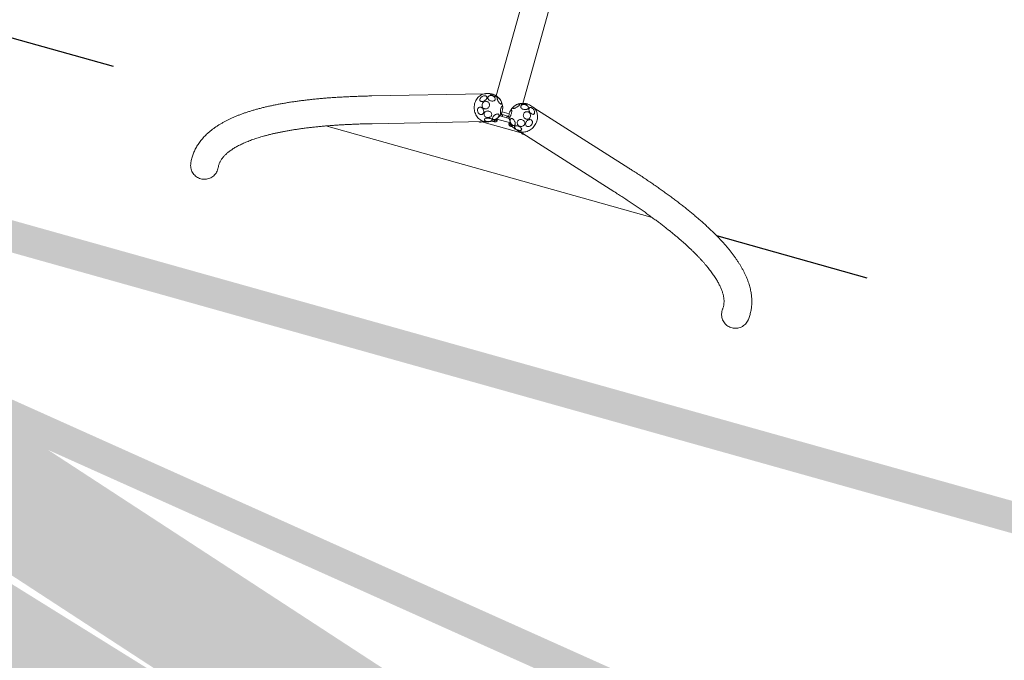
# Model space of a CAD drawing. Extents: x 5459245 to 5462690, y 5971016 to 5972523.
# Tile 13 of 136: x 5462443.15 to 5462446.31, y 5972177.92 to 5972179.97. Entities that reach past the tile are written whole.
import ezdxf

# ---------------------------------------------------------------- set-up
doc = ezdxf.new("R2010")
doc.units = 0
doc.linetypes.add('8', pattern=[0.5, 0.25, -0.25])
doc.linetypes.add('HIDDEN', pattern=[0.375, 0.25, -0.125])
for name, color, linetype, lineweight in [('A_GRANICA OPRACOWANIA', 7, 'CONTINUOUS', 5), ('A_MAŁA ARCHITEKTURA', 195, 'CONTINUOUS', 9), ('A_SKARPY PROJEKTOWANE', 7, 'CONTINUOUS', 20)]:
    doc.layers.add(name, color=color, linetype=linetype, lineweight=lineweight)

# ---------------------------------------------------------------- blocks, each defined once
blk = doc.blocks.new('bocianie gniazdo 3023')
at = {"layer": 'A_MAŁA ARCHITEKTURA', "linetype": '8', "lineweight": 25, "ltscale": 2}
for p, q in [((5462436.4354, 5972209.3527), (5462438.6769, 5972207.3679)), ((5462439.809, 5972206.3654), (5462442.0504, 5972204.3806))]:
    blk.add_line(p, q, dxfattribs=at)
at = {"layer": 'A_MAŁA ARCHITEKTURA'}
for p, q in [((5462440.6086, 5972208.4759), (5462439.369, 5972207.0761)), ((5462439.4352, 5972207.0167), (5462440.6748, 5972208.4166)), ((5462439.3372, 5972207.0982), (5462439.0108, 5972207.2489)), ((5462438.8367, 5972207.2264), (5462439.6491, 5972206.5069)), ((5462438.9735, 5972207.1682), (5462439.2999, 5972207.0175)), ((5462439.3499, 5972207.0929), (5462439.3428, 5972207.0962)), ((5462439.2831, 5972207.0252), (5462439.2836, 5972207.0246)), ((5462439.2836, 5972207.0246), (5462439.2838, 5972207.0248)), ((5462439.2836, 5972207.0246), (5462439.2862, 5972207.0228)), ((5462439.2839, 5972207.0249), (5462439.2838, 5972207.0248)), ((5462439.2866, 5972207.0233), (5462439.286, 5972207.0239)), ((5462439.2862, 5972207.0228), (5462439.2866, 5972207.0233)), ((5462439.2863, 5972207.0231), (5462439.2865, 5972207.0233)), ((5462439.39, 5972206.9345), (5462439.2924, 5972207.0209)), ((5462439.3051, 5972207.0145), (5462439.3122, 5972207.0112)), ((5462439.3246, 5972207.0077), (5462439.3242, 5972207.0072)), ((5462439.3242, 5972207.0072), (5462439.3263, 5972207.0049)), ((5462439.3246, 5972207.0075), (5462439.3244, 5972207.0073)), ((5462439.3271, 5972207.0059), (5462439.3246, 5972207.0077)), ((5462439.3265, 5972207.0051), (5462439.3263, 5972207.0049)), ((5462439.3263, 5972207.0049), (5462439.3288, 5972207.0031)), ((5462439.3271, 5972207.0059), (5462439.3265, 5972207.0051)), ((5462439.3292, 5972207.0036), (5462439.3271, 5972207.0059)), ((5462439.3288, 5972207.0031), (5462439.329, 5972207.0033)), ((5462439.3289, 5972207.0034), (5462439.3292, 5972207.0036)), ((5462439.329, 5972207.0033), (5462439.3292, 5972207.0036)), ((5462439.3353, 5972207.0022), (5462439.3357, 5972207.0027)), ((5462439.3369, 5972207.002), (5462439.3382, 5972207.0035)), ((5462439.3385, 5972207.0079), (5462439.3725, 5972206.9778)), ((5462439.3518, 5972207.0132), (5462439.3751, 5972206.9927)), ((5462439.3771, 5972206.9988), (5462439.3577, 5972207.016)), ((5462439.358, 5972207.0077), (5462439.3599, 5972207.0098)), ((5462439.3816, 5972207.0053), (5462439.3638, 5972207.0211)), ((5462439.3709, 5972207.0001), (5462439.369, 5972206.998)), ((5462439.4586, 5972206.9936), (5462439.4545, 5972207.0003)), ((5462439.3672, 5972206.9779), (5462439.3659, 5972206.9764)), ((5462439.3667, 5972206.9752), (5462439.3663, 5972206.9747)), ((5462439.3681, 5972206.9687), (5462439.368, 5972206.9685)), ((5462439.368, 5972206.9685), (5462439.3701, 5972206.9662)), ((5462439.3684, 5972206.9689), (5462439.3681, 5972206.9687)), ((5462439.3684, 5972206.9689), (5462439.3682, 5972206.9686)), ((5462439.3709, 5972206.9671), (5462439.3684, 5972206.9689)), ((5462439.3701, 5972206.9662), (5462439.3702, 5972206.9664)), ((5462439.3701, 5972206.9662), (5462439.3726, 5972206.9644)), ((5462439.3709, 5972206.9671), (5462439.3702, 5972206.9664)), ((5462439.373, 5972206.9648), (5462439.3709, 5972206.9671)), ((5462439.3726, 5972206.9644), (5462439.373, 5972206.9648)), ((5462439.3727, 5972206.9646), (5462439.3728, 5972206.9648)), ((5462439.6504, 5972206.6825), (5462439.4613, 5972206.9883)), ((5462439.378, 5972206.9529), (5462439.3821, 5972206.9463)), ((5462439.3857, 5972206.9415), (5462439.5748, 5972206.6357)), ((5462439.3931, 5972206.9289), (5462439.3927, 5972206.9285)), ((5462439.3927, 5972206.9285), (5462439.3948, 5972206.9262)), ((5462439.3932, 5972206.9289), (5462439.3929, 5972206.9286)), ((5462439.3938, 5972206.9285), (5462439.3931, 5972206.9289)), ((5462439.395, 5972206.9264), (5462439.3948, 5972206.9262)), ((5462439.3948, 5972206.9262), (5462439.3954, 5972206.9257)), ((5462439.395, 5972206.9265), (5462439.395, 5972206.9264))]:
    blk.add_line(p, q, dxfattribs=at)
at = {"layer": 'A_MAŁA ARCHITEKTURA', "flags": 128}
for points in [[(5462439.3428, 5972207.0962), (5462439.3413, 5972207.0968), (5462439.3381, 5972207.0979), (5462439.3347, 5972207.0987), (5462439.3313, 5972207.0991), (5462439.3279, 5972207.0992), (5462439.3244, 5972207.0989), (5462439.3209, 5972207.0983), (5462439.3174, 5972207.0974), (5462439.3139, 5972207.0961), (5462439.3106, 5972207.0945), (5462439.3074, 5972207.0927), (5462439.3042, 5972207.0905), (5462439.3013, 5972207.088), (5462439.2985, 5972207.0853), (5462439.2959, 5972207.0823), (5462439.2936, 5972207.0792), (5462439.2914, 5972207.0758), (5462439.2896, 5972207.0723), (5462439.288, 5972207.0687), (5462439.2866, 5972207.0649), (5462439.2856, 5972207.0611)], [(5462439.339, 5972207.0901), (5462439.34, 5972207.0889), (5462439.3406, 5972207.0877), (5462439.3409, 5972207.0864), (5462439.3408, 5972207.085), (5462439.3403, 5972207.0837), (5462439.3396, 5972207.0825), (5462439.3385, 5972207.0813), (5462439.3371, 5972207.0802), (5462439.3355, 5972207.0793), (5462439.3336, 5972207.0786), (5462439.3317, 5972207.078), (5462439.3296, 5972207.0777), (5462439.3275, 5972207.0776), (5462439.3255, 5972207.0777), (5462439.3235, 5972207.0781), (5462439.3216, 5972207.0786), (5462439.32, 5972207.0794), (5462439.3186, 5972207.0803), (5462439.3175, 5972207.0814), (5462439.3167, 5972207.0826), (5462439.3163, 5972207.0839), (5462439.3162, 5972207.0852), (5462439.3165, 5972207.0865), (5462439.3171, 5972207.0878), (5462439.318, 5972207.0891), (5462439.3192, 5972207.0902), (5462439.3207, 5972207.0912), (5462439.3225, 5972207.092), (5462439.3244, 5972207.0926), (5462439.3264, 5972207.0931), (5462439.3285, 5972207.0933), (5462439.3306, 5972207.0933), (5462439.3326, 5972207.093), (5462439.3345, 5972207.0926), (5462439.3363, 5972207.0919), (5462439.3378, 5972207.0911), (5462439.339, 5972207.0901)], [(5462439.3588, 5972207.0874), (5462439.3601, 5972207.0862), (5462439.3614, 5972207.0849), (5462439.3628, 5972207.0835), (5462439.3642, 5972207.082), (5462439.3656, 5972207.0804), (5462439.3669, 5972207.0788), (5462439.3681, 5972207.0772), (5462439.3692, 5972207.0758), (5462439.3701, 5972207.0745), (5462439.3707, 5972207.0733), (5462439.3712, 5972207.0723), (5462439.3714, 5972207.0716), (5462439.3714, 5972207.0711), (5462439.3712, 5972207.0709), (5462439.3707, 5972207.0709), (5462439.3701, 5972207.0712), (5462439.3692, 5972207.0718), (5462439.3681, 5972207.0726), (5462439.3669, 5972207.0736), (5462439.3656, 5972207.0749), (5462439.3642, 5972207.0762), (5462439.3628, 5972207.0777), (5462439.3614, 5972207.0793), (5462439.3601, 5972207.0809), (5462439.3588, 5972207.0825), (5462439.3577, 5972207.084), (5462439.3567, 5972207.0854), (5462439.356, 5972207.0866), (5462439.3554, 5972207.0877), (5462439.355, 5972207.0885), (5462439.3549, 5972207.0892), (5462439.355, 5972207.0895), (5462439.3554, 5972207.0896), (5462439.356, 5972207.0894), (5462439.3567, 5972207.089), (5462439.3577, 5972207.0883), (5462439.3588, 5972207.0874)], [(5462439.2856, 5972207.0611), (5462439.2849, 5972207.0572), (5462439.2845, 5972207.0533), (5462439.2844, 5972207.0495), (5462439.2845, 5972207.0456), (5462439.2851, 5972207.0419), (5462439.2859, 5972207.0383), (5462439.287, 5972207.0347), (5462439.2884, 5972207.0314), (5462439.2901, 5972207.0282), (5462439.292, 5972207.0253), (5462439.2942, 5972207.0226), (5462439.2966, 5972207.0201), (5462439.2993, 5972207.0179), (5462439.3021, 5972207.016), (5462439.3051, 5972207.0145), (5462439.3051, 5972207.0145)], [(5462439.3125, 5972207.0509), (5462439.312, 5972207.0489), (5462439.3111, 5972207.0471), (5462439.3101, 5972207.0455), (5462439.3088, 5972207.0441), (5462439.3074, 5972207.043), (5462439.3059, 5972207.0422), (5462439.3043, 5972207.0418), (5462439.3027, 5972207.0417), (5462439.3011, 5972207.0419), (5462439.2996, 5972207.0425), (5462439.2982, 5972207.0435), (5462439.2969, 5972207.0447), (5462439.2958, 5972207.0462), (5462439.295, 5972207.048), (5462439.2944, 5972207.0499), (5462439.294, 5972207.0519), (5462439.2939, 5972207.054), (5462439.2941, 5972207.0561), (5462439.2946, 5972207.0581), (5462439.2953, 5972207.06), (5462439.2963, 5972207.0617), (5462439.2974, 5972207.0633), (5462439.2987, 5972207.0645), (5462439.3002, 5972207.0655), (5462439.3018, 5972207.0661), (5462439.3034, 5972207.0663), (5462439.305, 5972207.0663), (5462439.3065, 5972207.0658), (5462439.308, 5972207.065), (5462439.3094, 5972207.064), (5462439.3105, 5972207.0626), (5462439.3115, 5972207.0609), (5462439.3122, 5972207.0591), (5462439.3127, 5972207.0571), (5462439.3129, 5972207.0551), (5462439.3129, 5972207.053), (5462439.3125, 5972207.0509)], [(5462439.3381, 5972207.0606), (5462439.3374, 5972207.0587), (5462439.3363, 5972207.0569), (5462439.335, 5972207.0554), (5462439.3334, 5972207.054), (5462439.3316, 5972207.053), (5462439.3296, 5972207.0522), (5462439.3276, 5972207.0518), (5462439.3255, 5972207.0517), (5462439.3235, 5972207.0519), (5462439.3215, 5972207.0525), (5462439.3197, 5972207.0534), (5462439.318, 5972207.0546), (5462439.3167, 5972207.0561), (5462439.3155, 5972207.0577), (5462439.3147, 5972207.0596), (5462439.3143, 5972207.0615), (5462439.3142, 5972207.0635), (5462439.3144, 5972207.0655), (5462439.315, 5972207.0675), (5462439.3159, 5972207.0693), (5462439.3171, 5972207.071), (5462439.3186, 5972207.0724), (5462439.3203, 5972207.0736), (5462439.3221, 5972207.0745), (5462439.3241, 5972207.0751), (5462439.3262, 5972207.0754), (5462439.3283, 5972207.0753), (5462439.3303, 5972207.0749), (5462439.3322, 5972207.0741), (5462439.3339, 5972207.0731), (5462439.3354, 5972207.0718), (5462439.3367, 5972207.0702), (5462439.3376, 5972207.0684), (5462439.3383, 5972207.0666), (5462439.3386, 5972207.0646), (5462439.3385, 5972207.0626), (5462439.3381, 5972207.0606)], [(5462439.3545, 5972207.0646), (5462439.3527, 5972207.065), (5462439.3509, 5972207.0657), (5462439.3492, 5972207.0667), (5462439.3475, 5972207.0679), (5462439.3459, 5972207.0693), (5462439.3446, 5972207.0709), (5462439.3434, 5972207.0726), (5462439.3426, 5972207.0743), (5462439.342, 5972207.0761), (5462439.3417, 5972207.0778), (5462439.3417, 5972207.0795), (5462439.342, 5972207.081), (5462439.3426, 5972207.0823), (5462439.3435, 5972207.0835), (5462439.3446, 5972207.0844), (5462439.346, 5972207.085), (5462439.3476, 5972207.0853), (5462439.3493, 5972207.0853), (5462439.351, 5972207.0851), (5462439.3528, 5972207.0845), (5462439.3546, 5972207.0837), (5462439.3564, 5972207.0826), (5462439.358, 5972207.0813), (5462439.3595, 5972207.0798), (5462439.3607, 5972207.0782), (5462439.3617, 5972207.0764), (5462439.3625, 5972207.0747), (5462439.3629, 5972207.0729), (5462439.363, 5972207.0712), (5462439.3629, 5972207.0696), (5462439.3624, 5972207.0682), (5462439.3617, 5972207.0669), (5462439.3606, 5972207.0659), (5462439.3594, 5972207.0652), (5462439.3579, 5972207.0647), (5462439.3563, 5972207.0645), (5462439.3545, 5972207.0646)], [(5462439.3717, 5972207.0449), (5462439.371, 5972207.0456), (5462439.3703, 5972207.0466), (5462439.3696, 5972207.0479), (5462439.369, 5972207.0494), (5462439.3684, 5972207.0512), (5462439.368, 5972207.0531), (5462439.3676, 5972207.0551), (5462439.3674, 5972207.0572), (5462439.3672, 5972207.0592), (5462439.3672, 5972207.0612), (5462439.3674, 5972207.0631), (5462439.3676, 5972207.0648), (5462439.368, 5972207.0662), (5462439.3684, 5972207.0674), (5462439.369, 5972207.0682), (5462439.3696, 5972207.0688), (5462439.3703, 5972207.0689), (5462439.371, 5972207.0688), (5462439.3718, 5972207.0683), (5462439.3725, 5972207.0674), (5462439.3732, 5972207.0663), (5462439.3738, 5972207.0648), (5462439.3744, 5972207.0632), (5462439.375, 5972207.0613), (5462439.3754, 5972207.0593), (5462439.3757, 5972207.0573), (5462439.3759, 5972207.0552), (5462439.3759, 5972207.0532), (5462439.3759, 5972207.0513), (5462439.3757, 5972207.0495), (5462439.3754, 5972207.0479), (5462439.3749, 5972207.0466), (5462439.3744, 5972207.0456), (5462439.3738, 5972207.0449), (5462439.3732, 5972207.0446), (5462439.3725, 5972207.0445), (5462439.3717, 5972207.0449)], [(5462439.3239, 5972207.0142), (5462439.3242, 5972207.0131), (5462439.3242, 5972207.0122), (5462439.3238, 5972207.0113), (5462439.3231, 5972207.0107), (5462439.3221, 5972207.0102), (5462439.3209, 5972207.01), (5462439.3194, 5972207.01), (5462439.3178, 5972207.0101), (5462439.316, 5972207.0105), (5462439.3141, 5972207.0111), (5462439.3122, 5972207.0118), (5462439.3103, 5972207.0128), (5462439.3085, 5972207.0138), (5462439.3069, 5972207.015), (5462439.3054, 5972207.0162), (5462439.3041, 5972207.0174), (5462439.3031, 5972207.0187), (5462439.3023, 5972207.0199), (5462439.3019, 5972207.021), (5462439.3018, 5972207.022), (5462439.302, 5972207.0229), (5462439.3025, 5972207.0237), (5462439.3033, 5972207.0242), (5462439.3045, 5972207.0246), (5462439.3058, 5972207.0247), (5462439.3074, 5972207.0247), (5462439.3091, 5972207.0244), (5462439.3109, 5972207.0239), (5462439.3128, 5972207.0232), (5462439.3147, 5972207.0224), (5462439.3166, 5972207.0214), (5462439.3183, 5972207.0203), (5462439.3199, 5972207.0191), (5462439.3213, 5972207.0179), (5462439.3225, 5972207.0166), (5462439.3234, 5972207.0154), (5462439.3239, 5972207.0142)], [(5462439.3314, 5972207.031), (5462439.3309, 5972207.0292), (5462439.3301, 5972207.0276), (5462439.329, 5972207.0261), (5462439.3277, 5972207.0249), (5462439.3261, 5972207.0239), (5462439.3244, 5972207.0232), (5462439.3224, 5972207.0228), (5462439.3205, 5972207.0228), (5462439.3185, 5972207.023), (5462439.3165, 5972207.0236), (5462439.3146, 5972207.0245), (5462439.3128, 5972207.0256), (5462439.3113, 5972207.027), (5462439.31, 5972207.0286), (5462439.309, 5972207.0303), (5462439.3082, 5972207.0322), (5462439.3078, 5972207.0341), (5462439.3078, 5972207.036), (5462439.3081, 5972207.0378), (5462439.3087, 5972207.0395), (5462439.3096, 5972207.0411), (5462439.3108, 5972207.0424), (5462439.3123, 5972207.0435), (5462439.314, 5972207.0443), (5462439.3158, 5972207.0449), (5462439.3178, 5972207.0451), (5462439.3198, 5972207.045), (5462439.3218, 5972207.0446), (5462439.3237, 5972207.0438), (5462439.3255, 5972207.0428), (5462439.3272, 5972207.0415), (5462439.3286, 5972207.0401), (5462439.3298, 5972207.0384), (5462439.3307, 5972207.0366), (5462439.3312, 5972207.0347), (5462439.3315, 5972207.0328), (5462439.3314, 5972207.031)], [(5462439.3598, 5972207.0177), (5462439.3589, 5972207.0172), (5462439.3581, 5972207.0171), (5462439.3576, 5972207.0172), (5462439.3572, 5972207.0176), (5462439.3571, 5972207.0183), (5462439.3572, 5972207.0192), (5462439.3575, 5972207.0204), (5462439.3581, 5972207.0217), (5462439.3588, 5972207.0232), (5462439.3597, 5972207.0249), (5462439.3607, 5972207.0265), (5462439.3619, 5972207.0283), (5462439.3631, 5972207.0299), (5462439.3644, 5972207.0315), (5462439.3657, 5972207.033), (5462439.367, 5972207.0343), (5462439.3682, 5972207.0354), (5462439.3693, 5972207.0362), (5462439.3703, 5972207.0368), (5462439.3712, 5972207.0371), (5462439.3718, 5972207.0371), (5462439.3722, 5972207.0369), (5462439.3725, 5972207.0363), (5462439.3725, 5972207.0355), (5462439.3723, 5972207.0345), (5462439.3719, 5972207.0332), (5462439.3712, 5972207.0318), (5462439.3704, 5972207.0302), (5462439.3695, 5972207.0285), (5462439.3684, 5972207.0268), (5462439.3671, 5972207.0251), (5462439.3659, 5972207.0235), (5462439.3646, 5972207.022), (5462439.3633, 5972207.0206), (5462439.362, 5972207.0194), (5462439.3608, 5972207.0184), (5462439.3598, 5972207.0177)], [(5462439.3493, 5972207.0141), (5462439.3481, 5972207.0131), (5462439.3467, 5972207.0121), (5462439.345, 5972207.0112), (5462439.3432, 5972207.0104), (5462439.3412, 5972207.0098), (5462439.3392, 5972207.0094), (5462439.3371, 5972207.0091), (5462439.3352, 5972207.009), (5462439.3333, 5972207.0092), (5462439.3315, 5972207.0095), (5462439.33, 5972207.01), (5462439.3287, 5972207.0106), (5462439.3278, 5972207.0114), (5462439.3271, 5972207.0124), (5462439.3268, 5972207.0134), (5462439.3268, 5972207.0145), (5462439.3272, 5972207.0156), (5462439.3279, 5972207.0167), (5462439.3289, 5972207.0178), (5462439.3302, 5972207.0189), (5462439.3318, 5972207.0198), (5462439.3335, 5972207.0207), (5462439.3355, 5972207.0214), (5462439.3375, 5972207.0219), (5462439.3395, 5972207.0222), (5462439.3415, 5972207.0224), (5462439.3435, 5972207.0224), (5462439.3453, 5972207.0221), (5462439.3469, 5972207.0217), (5462439.3483, 5972207.0212), (5462439.3495, 5972207.0204), (5462439.3503, 5972207.0196), (5462439.3508, 5972207.0186), (5462439.3509, 5972207.0175), (5462439.3507, 5972207.0164), (5462439.3502, 5972207.0153), (5462439.3493, 5972207.0141)], [(5462439.3357, 5972207.0027), (5462439.3357, 5972207.003), (5462439.3355, 5972207.0036), (5462439.335, 5972207.0044), (5462439.3343, 5972207.0054), (5462439.3333, 5972207.0064), (5462439.3327, 5972207.0071)], [(5462439.3336, 5972207.0071), (5462439.3339, 5972207.0067), (5462439.335, 5972207.0056), (5462439.3359, 5972207.0045), (5462439.3365, 5972207.0036), (5462439.3369, 5972207.0028), (5462439.337, 5972207.0023), (5462439.3369, 5972207.002), (5462439.3365, 5972207.0019), (5462439.3358, 5972207.0021), (5462439.3353, 5972207.0023)], [(5462439.3361, 5972207.0073), (5462439.3363, 5972207.007), (5462439.3372, 5972207.006), (5462439.3378, 5972207.005), (5462439.3382, 5972207.0043), (5462439.3383, 5972207.0038), (5462439.3382, 5972207.0035)], [(5462439.3567, 5972207.0154), (5462439.3577, 5972207.0142), (5462439.3587, 5972207.0129), (5462439.3594, 5972207.0117), (5462439.3599, 5972207.0108), (5462439.36, 5972207.0102), (5462439.3599, 5972207.0098)], [(5462439.3709, 5972207.0001), (5462439.3712, 5972207.0003), (5462439.3719, 5972207.0002), (5462439.3728, 5972206.9999), (5462439.374, 5972206.9993), (5462439.3754, 5972206.9985), (5462439.3765, 5972206.9978)], [(5462439.3757, 5972206.9962), (5462439.3757, 5972206.9961), (5462439.3756, 5972206.9958), (5462439.3755, 5972206.9951), (5462439.3753, 5972206.9941), (5462439.3751, 5972206.9928), (5462439.3748, 5972206.9913), (5462439.3745, 5972206.9895), (5462439.3742, 5972206.9876), (5462439.3738, 5972206.9856), (5462439.3735, 5972206.9835), (5462439.3731, 5972206.9815), (5462439.3728, 5972206.9795), (5462439.3725, 5972206.9777), (5462439.3722, 5972206.976), (5462439.3719, 5972206.9746), (5462439.3717, 5972206.9734), (5462439.3716, 5972206.9725), (5462439.3715, 5972206.972), (5462439.3715, 5972206.9718)], [(5462439.3883, 5972207.0119), (5462439.3896, 5972207.0127), (5462439.3908, 5972207.0134), (5462439.3918, 5972207.0137), (5462439.3926, 5972207.0139), (5462439.3932, 5972207.0137), (5462439.3935, 5972207.0133), (5462439.3936, 5972207.0126), (5462439.3935, 5972207.0117), (5462439.3931, 5972207.0106), (5462439.3925, 5972207.0093), (5462439.3917, 5972207.0078), (5462439.3907, 5972207.0063), (5462439.3895, 5972207.0047), (5462439.3882, 5972207.0031), (5462439.3868, 5972207.0016), (5462439.3854, 5972207.0001), (5462439.3839, 5972206.9987), (5462439.3825, 5972206.9976), (5462439.3812, 5972206.9966), (5462439.38, 5972206.9958), (5462439.3789, 5972206.9953), (5462439.378, 5972206.9951), (5462439.3773, 5972206.9951), (5462439.3768, 5972206.9954), (5462439.3766, 5972206.9959), (5462439.3766, 5972206.9967), (5462439.3768, 5972206.9977), (5462439.3773, 5972206.999), (5462439.3781, 5972207.0003), (5462439.379, 5972207.0018), (5462439.3801, 5972207.0034), (5462439.3813, 5972207.005), (5462439.3826, 5972207.0066), (5462439.3841, 5972207.0081), (5462439.3855, 5972207.0095), (5462439.3869, 5972207.0108), (5462439.3883, 5972207.0119)], [(5462439.401, 5972207.0179), (5462439.4018, 5972207.0185), (5462439.4029, 5972207.0192), (5462439.4043, 5972207.0198), (5462439.4059, 5972207.0203), (5462439.4078, 5972207.0207), (5462439.4097, 5972207.0211), (5462439.4118, 5972207.0214), (5462439.4139, 5972207.0215), (5462439.4159, 5972207.0216), (5462439.4178, 5972207.0215), (5462439.4196, 5972207.0213), (5462439.4212, 5972207.021), (5462439.4226, 5972207.0206), (5462439.4237, 5972207.0202), (5462439.4244, 5972207.0196), (5462439.4248, 5972207.019), (5462439.4249, 5972207.0184), (5462439.4246, 5972207.0177), (5462439.4239, 5972207.0171), (5462439.423, 5972207.0164), (5462439.4217, 5972207.0158), (5462439.4202, 5972207.0152), (5462439.4185, 5972207.0147), (5462439.4166, 5972207.0143), (5462439.4145, 5972207.014), (5462439.4125, 5972207.0138), (5462439.4104, 5972207.0137), (5462439.4084, 5972207.0137), (5462439.4065, 5972207.0138), (5462439.4048, 5972207.0141), (5462439.4033, 5972207.0144), (5462439.4021, 5972207.0148), (5462439.4012, 5972207.0154), (5462439.4006, 5972207.0159), (5462439.4004, 5972207.0166), (5462439.4005, 5972207.0172), (5462439.401, 5972207.0179)], [(5462439.4244, 5972207.0072), (5462439.4245, 5972207.0086), (5462439.425, 5972207.0099), (5462439.4258, 5972207.011), (5462439.4268, 5972207.0119), (5462439.4281, 5972207.0126), (5462439.4296, 5972207.0129), (5462439.4313, 5972207.013), (5462439.4331, 5972207.0129), (5462439.4349, 5972207.0124), (5462439.4368, 5972207.0117), (5462439.4386, 5972207.0108), (5462439.4404, 5972207.0096), (5462439.4419, 5972207.0083), (5462439.4433, 5972207.0068), (5462439.4445, 5972207.0053), (5462439.4454, 5972207.0036), (5462439.4461, 5972207.002), (5462439.4464, 5972207.0004), (5462439.4464, 5972206.9989), (5462439.446, 5972206.9975), (5462439.4454, 5972206.9963), (5462439.4445, 5972206.9953), (5462439.4433, 5972206.9945), (5462439.4419, 5972206.994), (5462439.4403, 5972206.9938), (5462439.4386, 5972206.9938), (5462439.4368, 5972206.9941), (5462439.4349, 5972206.9947), (5462439.4331, 5972206.9955), (5462439.4313, 5972206.9965), (5462439.4296, 5972206.9978), (5462439.4281, 5972206.9992), (5462439.4268, 5972207.0007), (5462439.4258, 5972207.0023), (5462439.425, 5972207.004), (5462439.4245, 5972207.0056), (5462439.4244, 5972207.0072)], [(5462439.4273, 5972207.0189), (5462439.4266, 5972207.0195), (5462439.4262, 5972207.02), (5462439.4262, 5972207.0203), (5462439.4264, 5972207.0204), (5462439.4269, 5972207.0203), (5462439.4277, 5972207.0201), (5462439.4288, 5972207.0197), (5462439.4301, 5972207.0192), (5462439.4316, 5972207.0185), (5462439.4333, 5972207.0177), (5462439.4351, 5972207.0168), (5462439.4369, 5972207.0158), (5462439.4387, 5972207.0148), (5462439.4405, 5972207.0138), (5462439.4422, 5972207.0128), (5462439.4437, 5972207.0118), (5462439.4451, 5972207.0109), (5462439.4462, 5972207.0101), (5462439.447, 5972207.0094), (5462439.4476, 5972207.0089), (5462439.4478, 5972207.0085), (5462439.4478, 5972207.0083), (5462439.4474, 5972207.0083), (5462439.4467, 5972207.0084), (5462439.4458, 5972207.0087), (5462439.4446, 5972207.0092), (5462439.4431, 5972207.0098), (5462439.4415, 5972207.0106), (5462439.4398, 5972207.0114), (5462439.438, 5972207.0124), (5462439.4362, 5972207.0134), (5462439.4343, 5972207.0144), (5462439.4326, 5972207.0154), (5462439.431, 5972207.0164), (5462439.4295, 5972207.0173), (5462439.4283, 5972207.0182), (5462439.4273, 5972207.0189)], [(5462439.4435, 5972206.9876), (5462439.444, 5972206.9894), (5462439.4446, 5972206.991), (5462439.4454, 5972206.9924), (5462439.4464, 5972206.9934), (5462439.4474, 5972206.9942), (5462439.4486, 5972206.9946), (5462439.4499, 5972206.9946), (5462439.4511, 5972206.9943), (5462439.4524, 5972206.9937), (5462439.4536, 5972206.9927), (5462439.4547, 5972206.9914), (5462439.4557, 5972206.9899), (5462439.4566, 5972206.9882), (5462439.4573, 5972206.9863), (5462439.4578, 5972206.9842), (5462439.4581, 5972206.9822), (5462439.4582, 5972206.9801), (5462439.4581, 5972206.9781), (5462439.4578, 5972206.9762), (5462439.4572, 5972206.9745), (5462439.4565, 5972206.973), (5462439.4556, 5972206.9718), (5462439.4546, 5972206.9709), (5462439.4535, 5972206.9704), (5462439.4523, 5972206.9701), (5462439.451, 5972206.9703), (5462439.4497, 5972206.9707), (5462439.4485, 5972206.9715), (5462439.4473, 5972206.9727), (5462439.4463, 5972206.9741), (5462439.4453, 5972206.9757), (5462439.4445, 5972206.9775), (5462439.4439, 5972206.9795), (5462439.4435, 5972206.9816), (5462439.4433, 5972206.9836), (5462439.4433, 5972206.9857), (5462439.4435, 5972206.9876)], [(5462439.3664, 5972206.9748), (5462439.3663, 5972206.9749), (5462439.366, 5972206.9756), (5462439.3658, 5972206.9761), (5462439.366, 5972206.9764), (5462439.3664, 5972206.9765), (5462439.3671, 5972206.9763), (5462439.3679, 5972206.9759), (5462439.369, 5972206.9753), (5462439.3703, 5972206.9745), (5462439.3716, 5972206.9735), (5462439.3717, 5972206.9734)], [(5462439.3716, 5972206.9727), (5462439.3707, 5972206.9733), (5462439.3695, 5972206.9741), (5462439.3685, 5972206.9748), (5462439.3676, 5972206.9751), (5462439.367, 5972206.9753), (5462439.3667, 5972206.9752)], [(5462439.3672, 5972206.9779), (5462439.3673, 5972206.9779), (5462439.3677, 5972206.978), (5462439.3684, 5972206.9778), (5462439.3693, 5972206.9774), (5462439.3703, 5972206.9768), (5462439.3716, 5972206.9759), (5462439.3721, 5972206.9756)], [(5462439.3805, 5972206.9893), (5462439.3816, 5972206.9891), (5462439.3828, 5972206.9885), (5462439.3838, 5972206.9876), (5462439.3847, 5972206.9864), (5462439.3856, 5972206.985), (5462439.3862, 5972206.9833), (5462439.3867, 5972206.9814), (5462439.387, 5972206.9794), (5462439.3871, 5972206.9773), (5462439.387, 5972206.9753), (5462439.3868, 5972206.9732), (5462439.3863, 5972206.9713), (5462439.3856, 5972206.9695), (5462439.3849, 5972206.968), (5462439.3839, 5972206.9667), (5462439.3829, 5972206.9657), (5462439.3818, 5972206.9651), (5462439.3806, 5972206.9648), (5462439.3795, 5972206.9648), (5462439.3783, 5972206.9652), (5462439.3773, 5972206.9659), (5462439.3763, 5972206.967), (5462439.3754, 5972206.9683), (5462439.3747, 5972206.9699), (5462439.3741, 5972206.9717), (5462439.3737, 5972206.9736), (5462439.3735, 5972206.9757), (5462439.3735, 5972206.9778), (5462439.3736, 5972206.9798), (5462439.374, 5972206.9818), (5462439.3746, 5972206.9837), (5462439.3753, 5972206.9853), (5462439.3762, 5972206.9867), (5462439.3771, 5972206.9879), (5462439.3782, 5972206.9887), (5462439.3793, 5972206.9892), (5462439.3805, 5972206.9893)], [(5462439.3897, 5972206.9427), (5462439.3882, 5972206.9435), (5462439.3866, 5972206.9446), (5462439.3851, 5972206.9458), (5462439.3836, 5972206.9473), (5462439.3822, 5972206.9489), (5462439.381, 5972206.9506), (5462439.38, 5972206.9523), (5462439.3792, 5972206.954), (5462439.3786, 5972206.9557), (5462439.3782, 5972206.9572), (5462439.3782, 5972206.9586), (5462439.3783, 5972206.9598), (5462439.3788, 5972206.9608), (5462439.3795, 5972206.9616), (5462439.3804, 5972206.962), (5462439.3815, 5972206.9622), (5462439.3828, 5972206.9621), (5462439.3842, 5972206.9617), (5462439.3857, 5972206.961), (5462439.3873, 5972206.9601), (5462439.3889, 5972206.9589), (5462439.3904, 5972206.9576), (5462439.3918, 5972206.956), (5462439.3931, 5972206.9544), (5462439.3942, 5972206.9527), (5462439.3952, 5972206.951), (5462439.3959, 5972206.9493), (5462439.3963, 5972206.9476), (5462439.3965, 5972206.9462), (5462439.3965, 5972206.9448), (5462439.3962, 5972206.9437), (5462439.3956, 5972206.9429), (5462439.3948, 5972206.9423), (5462439.3938, 5972206.9419), (5462439.3926, 5972206.9419), (5462439.3912, 5972206.9422), (5462439.3897, 5972206.9427)], [(5462439.3821, 5972206.9463), (5462439.3824, 5972206.9458), (5462439.3844, 5972206.9431), (5462439.3866, 5972206.9405), (5462439.3891, 5972206.9382), (5462439.3919, 5972206.9361), (5462439.3949, 5972206.9343), (5462439.3981, 5972206.9328), (5462439.4015, 5972206.9316), (5462439.405, 5972206.9306), (5462439.4086, 5972206.93), (5462439.4123, 5972206.9297), (5462439.4161, 5972206.9297), (5462439.42, 5972206.93), (5462439.4238, 5972206.9306), (5462439.4276, 5972206.9316), (5462439.4313, 5972206.9328), (5462439.435, 5972206.9343), (5462439.4385, 5972206.9361), (5462439.4419, 5972206.9382), (5462439.4451, 5972206.9405), (5462439.4482, 5972206.9431), (5462439.451, 5972206.9458), (5462439.4536, 5972206.9488), (5462439.4559, 5972206.9519), (5462439.4579, 5972206.9551), (5462439.4597, 5972206.9585), (5462439.4611, 5972206.962), (5462439.4623, 5972206.9655), (5462439.463, 5972206.9691)], [(5462439.402, 5972206.9744), (5462439.404, 5972206.9742), (5462439.4059, 5972206.9737), (5462439.4078, 5972206.9728), (5462439.4095, 5972206.9717), (5462439.4111, 5972206.9703), (5462439.4124, 5972206.9687), (5462439.4135, 5972206.9669), (5462439.4142, 5972206.965), (5462439.4146, 5972206.963), (5462439.4147, 5972206.9611), (5462439.4145, 5972206.9591), (5462439.4139, 5972206.9573), (5462439.413, 5972206.9557), (5462439.4118, 5972206.9542), (5462439.4104, 5972206.953), (5462439.4088, 5972206.9521), (5462439.4069, 5972206.9515), (5462439.405, 5972206.9512), (5462439.403, 5972206.9512), (5462439.4011, 5972206.9516), (5462439.3991, 5972206.9523), (5462439.3973, 5972206.9533), (5462439.3957, 5972206.9546), (5462439.3943, 5972206.9561), (5462439.3931, 5972206.9578), (5462439.3922, 5972206.9596), (5462439.3916, 5972206.9616), (5462439.3913, 5972206.9635), (5462439.3914, 5972206.9655), (5462439.3918, 5972206.9674), (5462439.3926, 5972206.9691), (5462439.3936, 5972206.9707), (5462439.3949, 5972206.972), (5462439.3964, 5972206.9731), (5462439.3982, 5972206.9738), (5462439.4, 5972206.9743), (5462439.402, 5972206.9744)], [(5462439.4196, 5972206.9797), (5462439.4203, 5972206.9817), (5462439.4214, 5972206.9834), (5462439.4227, 5972206.985), (5462439.4243, 5972206.9862), (5462439.426, 5972206.9872), (5462439.4279, 5972206.9879), (5462439.4298, 5972206.9882), (5462439.4318, 5972206.9882), (5462439.4337, 5972206.9878), (5462439.4355, 5972206.9871), (5462439.4372, 5972206.9861), (5462439.4388, 5972206.9847), (5462439.44, 5972206.9831), (5462439.441, 5972206.9814), (5462439.4417, 5972206.9794), (5462439.4421, 5972206.9774), (5462439.4421, 5972206.9753), (5462439.4419, 5972206.9732), (5462439.4412, 5972206.9712), (5462439.4403, 5972206.9694), (5462439.4391, 5972206.9677), (5462439.4377, 5972206.9663), (5462439.436, 5972206.9652), (5462439.4342, 5972206.9643), (5462439.4323, 5972206.9638), (5462439.4304, 5972206.9637), (5462439.4284, 5972206.9639), (5462439.4265, 5972206.9644), (5462439.4247, 5972206.9653), (5462439.4231, 5972206.9665), (5462439.4217, 5972206.968), (5462439.4206, 5972206.9697), (5462439.4197, 5972206.9715), (5462439.4192, 5972206.9735), (5462439.419, 5972206.9756), (5462439.4191, 5972206.9777), (5462439.4196, 5972206.9797)], [(5462439.4148, 5972206.9459), (5462439.4142, 5972206.9474), (5462439.4139, 5972206.9491), (5462439.414, 5972206.9507), (5462439.4144, 5972206.9524), (5462439.4151, 5972206.9541), (5462439.4162, 5972206.9557), (5462439.4175, 5972206.9571), (5462439.4191, 5972206.9584), (5462439.4208, 5972206.9595), (5462439.4228, 5972206.9603), (5462439.4248, 5972206.9609), (5462439.4268, 5972206.9612), (5462439.4288, 5972206.9612), (5462439.4308, 5972206.961), (5462439.4326, 5972206.9604), (5462439.4342, 5972206.9596), (5462439.4355, 5972206.9585), (5462439.4366, 5972206.9573), (5462439.4374, 5972206.9558), (5462439.4379, 5972206.9543), (5462439.438, 5972206.9526), (5462439.4377, 5972206.9509), (5462439.4372, 5972206.9492), (5462439.4363, 5972206.9476), (5462439.4351, 5972206.9461), (5462439.4336, 5972206.9447), (5462439.4319, 5972206.9435), (5462439.4301, 5972206.9425), (5462439.4281, 5972206.9418), (5462439.4261, 5972206.9414), (5462439.424, 5972206.9412), (5462439.422, 5972206.9414), (5462439.4202, 5972206.9418), (5462439.4185, 5972206.9425), (5462439.417, 5972206.9434), (5462439.4157, 5972206.9446), (5462439.4148, 5972206.9459)]]:
    blk.add_lwpolyline(points, dxfattribs=at)
at = {"layer": 'A_MAŁA ARCHITEKTURA'}
for centre, radius, start, end in [((5462439.3311, 5972207.052), 0.045, 54.5397, 65.2142), ((5462439.3311, 5972207.052), 0.045, 0.4757, 28.0611), ((5462439.3311, 5972207.052), 0.045, 330.2944, 336.5694), ((5462439.3229, 5972207.0537), 0.0532, 338.4338, 358.6113), ((5462439.3311, 5972207.052), 0.045, 245.2142, 276.8561), ((5462439.3266, 5972206.9998), 0.0098, 22.7397, 48.3408), ((5462439.2999, 5972207.1271), 0.1252, 286.9783, 298.1459), ((5462439.3311, 5972207.052), 0.045, 308.2682, 316.8206), ((5462439.4162, 5972206.9766), 0.045, 142.6554, 154.237), ((5462439.4162, 5972206.9766), 0.045, 126.1982, 133.7861), ((5462439.419, 5972206.9706), 0.0515, 104.904, 124.7382), ((5462439.4162, 5972206.9766), 0.045, 76.0369, 103.444), ((5462439.4162, 5972206.9766), 0.045, 31.7351, 46.3068), ((5462439.4289, 5972206.9756), 0.0348, 349.1853, 31.1967), ((5462439.3631, 5972206.9627), 0.0134, 50.0442, 69.6818), ((5462439.4162, 5972206.9766), 0.045, 186.1241, 211.7351)]:
    blk.add_arc(centre, radius, start, end, dxfattribs=at)
for centre, major_axis, start_param, end_param in [((5462439.2865, 5972207.0228), (-0.000046, 0.000415), 0.684968, 1.343768), ((5462439.3241, 5972207.0076), (-0.000418, -0.000004), 1.797824, 2.456624), ((5462439.3292, 5972207.0031), (-0.000046, 0.000415), 0.684968, 1.343768), ((5462439.3679, 5972206.9688), (-0.000418, -0.000004), 1.797824, 2.456624), ((5462439.373, 5972206.9643), (-0.000046, 0.000415), 0.684968, 1.343768), ((5462439.3926, 5972206.9289), (-0.000418, -0.000004), 1.797824, 2.456624)]:
    blk.add_ellipse(centre, major_axis=major_axis, ratio=0.902908, start_param=start_param, end_param=end_param, dxfattribs=at)
for points, knots in [([(5462439.0108, 5972207.2489), (5462439.008, 5972207.2502), (5462438.9998, 5972207.2539), (5462438.9864, 5972207.26), (5462438.9706, 5972207.2671), (5462438.955, 5972207.2739), (5462438.9395, 5972207.2806), (5462438.9243, 5972207.287), (5462438.9092, 5972207.2932), (5462438.8943, 5972207.2993), (5462438.8796, 5972207.3051), (5462438.8651, 5972207.3107), (5462438.8507, 5972207.3161), (5462438.8365, 5972207.3213), (5462438.8226, 5972207.3263), (5462438.8087, 5972207.3311), (5462438.7951, 5972207.3357), (5462438.7817, 5972207.34), (5462438.7684, 5972207.3442), (5462438.7553, 5972207.3481), (5462438.7424, 5972207.3518), (5462438.7297, 5972207.3553), (5462438.7172, 5972207.3586), (5462438.7049, 5972207.3617), (5462438.6927, 5972207.3645), (5462438.6807, 5972207.3671), (5462438.6689, 5972207.3695), (5462438.6573, 5972207.3717), (5462438.6458, 5972207.3736), (5462438.6346, 5972207.3754), (5462438.6235, 5972207.3768), (5462438.6126, 5972207.3781), (5462438.6019, 5972207.379), (5462438.5914, 5972207.3798), (5462438.581, 5972207.3803), (5462438.5709, 5972207.3805), (5462438.561, 5972207.3805), (5462438.5512, 5972207.3803), (5462438.5417, 5972207.3798), (5462438.5324, 5972207.379), (5462438.5233, 5972207.3779), (5462438.5144, 5972207.3766), (5462438.5058, 5972207.375), (5462438.4975, 5972207.3732), (5462438.4893, 5972207.3711), (5462438.4815, 5972207.3688), (5462438.4739, 5972207.3662), (5462438.4666, 5972207.3634), (5462438.4595, 5972207.3603), (5462438.4527, 5972207.357), (5462438.4462, 5972207.3535), (5462438.4399, 5972207.3498), (5462438.4339, 5972207.3458), (5462438.4281, 5972207.3416), (5462438.4226, 5972207.3372), (5462438.4174, 5972207.3326), (5462438.4124, 5972207.3278), (5462438.4076, 5972207.3228), (5462438.4031, 5972207.3176), (5462438.3992, 5972207.3127), (5462438.3969, 5972207.3095), (5462438.396, 5972207.3082)], [0, 0, 0, 0, 0.0091678, 0.0267496, 0.0443382, 0.0619367, 0.0795456, 0.0971655, 0.1147969, 0.1324406, 0.1500972, 0.1677674, 0.1854519, 0.2031515, 0.2208671, 0.2385993, 0.2563492, 0.2741177, 0.2919054, 0.3097135, 0.3275426, 0.3453937, 0.3632676, 0.3811647, 0.3990857, 0.4170307, 0.4349999, 0.4529927, 0.4710084, 0.4890452, 0.5071009, 0.5251719, 0.5432538, 0.5613399, 0.5794196, 0.5974818, 0.6155134, 0.6334988, 0.6514195, 0.6692552, 0.6869835, 0.7045812, 0.7220248, 0.7392924, 0.7563643, 0.7732249, 0.7898628, 0.8062724, 0.8224531, 0.8384102, 0.8541535, 0.8696975, 0.8850605, 0.9002631, 0.9153289, 0.9302827, 0.9451509, 0.9599603, 0.9747383, 0.9895106, 1, 1, 1, 1]), ([(5462438.3961, 5972207.3081), (5462438.3953, 5972207.307), (5462438.3929, 5972207.3037), (5462438.3902, 5972207.2977), (5462438.3882, 5972207.2902), (5462438.3874, 5972207.2825), (5462438.388, 5972207.2748), (5462438.3898, 5972207.2674), (5462438.3929, 5972207.2604), (5462438.3971, 5972207.2541), (5462438.4023, 5972207.2486), (5462438.4083, 5972207.2442), (5462438.4149, 5972207.2408), (5462438.422, 5972207.2386), (5462438.4294, 5972207.2376), (5462438.4368, 5972207.2378), (5462438.4441, 5972207.2393), (5462438.4511, 5972207.2419), (5462438.4577, 5972207.2458), (5462438.4635, 5972207.2507), (5462438.4672, 5972207.2546), (5462438.4685, 5972207.2569), (5462438.4686, 5972207.2571)], [0, 0, 0, 0, 0.030302, 0.085845, 0.139951, 0.195648, 0.249357, 0.304666, 0.357631, 0.412176, 0.464382, 0.518128, 0.569895, 0.62316, 0.674992, 0.728297, 0.780669, 0.834516, 0.887681, 0.942347, 0.996219, 1, 1, 1, 1]), ([(5462438.4687, 5972207.257), (5462438.4695, 5972207.2581), (5462438.4711, 5972207.2604), (5462438.4739, 5972207.2636), (5462438.477, 5972207.2667), (5462438.4803, 5972207.2696), (5462438.4838, 5972207.2722), (5462438.4875, 5972207.2747), (5462438.4914, 5972207.2769), (5462438.4954, 5972207.279), (5462438.4997, 5972207.2809), (5462438.5041, 5972207.2826), (5462438.5087, 5972207.2841), (5462438.5136, 5972207.2856), (5462438.5186, 5972207.2869), (5462438.5239, 5972207.288), (5462438.5295, 5972207.289), (5462438.5353, 5972207.2898), (5462438.5413, 5972207.2905), (5462438.5476, 5972207.291), (5462438.5542, 5972207.2914), (5462438.561, 5972207.2916), (5462438.5681, 5972207.2917), (5462438.5754, 5972207.2915), (5462438.583, 5972207.2912), (5462438.5908, 5972207.2907), (5462438.5989, 5972207.2901), (5462438.6073, 5972207.2892), (5462438.6159, 5972207.2882), (5462438.6248, 5972207.2869), (5462438.6339, 5972207.2855), (5462438.6432, 5972207.2839), (5462438.6528, 5972207.2821), (5462438.6627, 5972207.2801), (5462438.6728, 5972207.2779), (5462438.6831, 5972207.2755), (5462438.6937, 5972207.2729), (5462438.7045, 5972207.27), (5462438.7156, 5972207.267), (5462438.7269, 5972207.2638), (5462438.7384, 5972207.2604), (5462438.7502, 5972207.2568), (5462438.7622, 5972207.2529), (5462438.7744, 5972207.2489), (5462438.7869, 5972207.2446), (5462438.7995, 5972207.2402), (5462438.8124, 5972207.2355), (5462438.8255, 5972207.2306), (5462438.8389, 5972207.2256), (5462438.8524, 5972207.2203), (5462438.8662, 5972207.2148), (5462438.8801, 5972207.2091), (5462438.8943, 5972207.2032), (5462438.9087, 5972207.1971), (5462438.9233, 5972207.1908), (5462438.9381, 5972207.1843), (5462438.9531, 5972207.1775), (5462438.9649, 5972207.1721), (5462438.9718, 5972207.169), (5462438.9735, 5972207.1682)], [0, 0, 0, 0, 0.02099, 0.04343, 0.066321, 0.088934, 0.110786, 0.131716, 0.151777, 0.171102, 0.189831, 0.208086, 0.225967, 0.243555, 0.260915, 0.278099, 0.295148, 0.312095, 0.328967, 0.345787, 0.362571, 0.379333, 0.396086, 0.412837, 0.429592, 0.446357, 0.463137, 0.479935, 0.496755, 0.513598, 0.530466, 0.547359, 0.564278, 0.581223, 0.598194, 0.615191, 0.632212, 0.649259, 0.666328, 0.683421, 0.700536, 0.717673, 0.73483, 0.752006, 0.769201, 0.786414, 0.803645, 0.820891, 0.838153, 0.85543, 0.872721, 0.890026, 0.907343, 0.924672, 0.942013, 0.959365, 0.976727, 0.994099, 1, 1, 1, 1]), ([(5462439.283, 5972207.0253), (5462439.2831, 5972207.0252), (5462439.2832, 5972207.025), (5462439.2834, 5972207.0249), (5462439.2834, 5972207.0249)], [0, 0, 0, 0, 0.696255, 1, 1, 1, 1]), ([(5462439.2837, 5972207.0247), (5462439.2842, 5972207.0242), (5462439.2853, 5972207.0232), (5462439.2872, 5972207.022), (5462439.2893, 5972207.0212), (5462439.2909, 5972207.0211), (5462439.2914, 5972207.0213), (5462439.2916, 5972207.0213)], [0, 0, 0, 0, 0.200907, 0.476658, 0.773496, 0.956658, 1, 1, 1, 1]), ([(5462439.3238, 5972207.0077), (5462439.324, 5972207.0074), (5462439.3246, 5972207.0066), (5462439.3254, 5972207.0057), (5462439.326, 5972207.0052), (5462439.3261, 5972207.0052)], [0, 0, 0, 0, 0.27371, 0.950174, 1, 1, 1, 1]), ([(5462439.3268, 5972207.0046), (5462439.3271, 5972207.0043), (5462439.3281, 5972207.0034), (5462439.3299, 5972207.0024), (5462439.332, 5972207.0015), (5462439.3337, 5972207.0014), (5462439.3347, 5972207.0017), (5462439.3351, 5972207.002), (5462439.3353, 5972207.0022)], [0, 0, 0, 0, 0.1223304, 0.3759973, 0.6490616, 0.8175544, 0.9080073, 1, 1, 1, 1]), ([(5462439.3357, 5972207.0027), (5462439.3357, 5972207.0028), (5462439.3358, 5972207.003), (5462439.3358, 5972207.0032), (5462439.3358, 5972207.0033)], [0, 0, 0, 0, 0.530092, 1, 1, 1, 1]), ([(5462439.3663, 5972206.9747), (5462439.3661, 5972206.9745), (5462439.3658, 5972206.974), (5462439.3657, 5972206.973), (5462439.3659, 5972206.9716), (5462439.3667, 5972206.97), (5462439.368, 5972206.9682), (5462439.3691, 5972206.967), (5462439.3698, 5972206.9665), (5462439.3698, 5972206.9664)], [0, 0, 0, 0, 0.097192, 0.184192, 0.313911, 0.52428, 0.761543, 0.983641, 1, 1, 1, 1]), ([(5462439.3668, 5972206.9753), (5462439.3668, 5972206.9753), (5462439.3668, 5972206.9753), (5462439.3667, 5972206.9752), (5462439.3667, 5972206.9752)], [0, 0, 0, 0, 0.0291721, 1, 1, 1, 1]), ([(5462439.3675, 5972206.9754), (5462439.3674, 5972206.9754), (5462439.3672, 5972206.9755), (5462439.3669, 5972206.9753), (5462439.3668, 5972206.9753)], [0, 0, 0, 0, 0.451571, 1, 1, 1, 1]), ([(5462439.3706, 5972206.9658), (5462439.3709, 5972206.9655), (5462439.3718, 5972206.9648), (5462439.3727, 5972206.9642), (5462439.3732, 5972206.9639)], [0, 0, 0, 0, 0.369718, 1, 1, 1, 1]), ([(5462439.3905, 5972206.9337), (5462439.3905, 5972206.9335), (5462439.3904, 5972206.933), (5462439.3907, 5972206.9316), (5462439.3914, 5972206.93), (5462439.3927, 5972206.9283), (5462439.3941, 5972206.9268), (5462439.3951, 5972206.926), (5462439.3955, 5972206.9257)], [0, 0, 0, 0, 0.050376, 0.1831981, 0.3985889, 0.6415133, 0.8689141, 1, 1, 1, 1]), ([(5462439.7837, 5972206.0794), (5462439.7853, 5972206.0808), (5462439.7886, 5972206.0839), (5462439.7932, 5972206.0887), (5462439.7978, 5972206.0939), (5462439.8021, 5972206.0993), (5462439.8062, 5972206.1048), (5462439.81, 5972206.1106), (5462439.8136, 5972206.1165), (5462439.817, 5972206.1227), (5462439.8201, 5972206.1291), (5462439.8229, 5972206.1356), (5462439.8256, 5972206.1424), (5462439.8279, 5972206.1494), (5462439.83, 5972206.1566), (5462439.8319, 5972206.164), (5462439.8335, 5972206.1716), (5462439.8348, 5972206.1795), (5462439.8359, 5972206.1876), (5462439.8367, 5972206.1959), (5462439.8372, 5972206.2044), (5462439.8375, 5972206.2132), (5462439.8374, 5972206.2221), (5462439.8371, 5972206.2313), (5462439.8366, 5972206.2407), (5462439.8357, 5972206.2503), (5462439.8345, 5972206.26), (5462439.8331, 5972206.27), (5462439.8314, 5972206.2801), (5462439.8295, 5972206.2904), (5462439.8272, 5972206.3009), (5462439.8247, 5972206.3115), (5462439.822, 5972206.3223), (5462439.819, 5972206.3333), (5462439.8157, 5972206.3444), (5462439.8122, 5972206.3557), (5462439.8084, 5972206.3671), (5462439.8044, 5972206.3787), (5462439.8001, 5972206.3904), (5462439.7956, 5972206.4023), (5462439.7909, 5972206.4144), (5462439.7859, 5972206.4266), (5462439.7807, 5972206.4389), (5462439.7752, 5972206.4514), (5462439.7695, 5972206.4641), (5462439.7636, 5972206.4769), (5462439.7574, 5972206.4899), (5462439.751, 5972206.503), (5462439.7444, 5972206.5163), (5462439.7376, 5972206.5297), (5462439.7305, 5972206.5433), (5462439.7232, 5972206.5571), (5462439.7156, 5972206.571), (5462439.7079, 5972206.585), (5462439.6999, 5972206.5992), (5462439.6917, 5972206.6136), (5462439.6832, 5972206.6281), (5462439.6745, 5972206.6428), (5462439.6657, 5972206.6576), (5462439.6576, 5972206.6708), (5462439.6524, 5972206.6792), (5462439.6504, 5972206.6825)], [0, 0, 0, 0, 0.013873, 0.028693, 0.043475, 0.058248, 0.073029, 0.087847, 0.102727, 0.117697, 0.132781, 0.148002, 0.163383, 0.178942, 0.194697, 0.21066, 0.226841, 0.243244, 0.259869, 0.27671, 0.293758, 0.310998, 0.328413, 0.345982, 0.363682, 0.381492, 0.39939, 0.417355, 0.43537, 0.453418, 0.471486, 0.489563, 0.507638, 0.525704, 0.543755, 0.561789, 0.579802, 0.597792, 0.61576, 0.633703, 0.651623, 0.669519, 0.687391, 0.705241, 0.723069, 0.740877, 0.758663, 0.776431, 0.79418, 0.811911, 0.829626, 0.847324, 0.865008, 0.882677, 0.900332, 0.917975, 0.935605, 0.953224, 0.970832, 0.98843, 1, 1, 1, 1]), ([(5462439.5748, 5972206.6357), (5462439.5764, 5972206.6332), (5462439.5809, 5972206.6259), (5462439.5882, 5972206.6139), (5462439.5967, 5972206.5998), (5462439.6049, 5972206.5859), (5462439.6129, 5972206.5722), (5462439.6206, 5972206.5587), (5462439.6282, 5972206.5453), (5462439.6355, 5972206.5322), (5462439.6426, 5972206.5192), (5462439.6494, 5972206.5064), (5462439.656, 5972206.4938), (5462439.6624, 5972206.4814), (5462439.6686, 5972206.4692), (5462439.6745, 5972206.4572), (5462439.6802, 5972206.4454), (5462439.6856, 5972206.4338), (5462439.6908, 5972206.4223), (5462439.6958, 5972206.4111), (5462439.7006, 5972206.4001), (5462439.7051, 5972206.3893), (5462439.7094, 5972206.3787), (5462439.7135, 5972206.3683), (5462439.7173, 5972206.3582), (5462439.7209, 5972206.3482), (5462439.7243, 5972206.3385), (5462439.7274, 5972206.329), (5462439.7303, 5972206.3197), (5462439.733, 5972206.3106), (5462439.7355, 5972206.3018), (5462439.7377, 5972206.2931), (5462439.7397, 5972206.2848), (5462439.7415, 5972206.2766), (5462439.7431, 5972206.2687), (5462439.7445, 5972206.261), (5462439.7457, 5972206.2536), (5462439.7467, 5972206.2464), (5462439.7474, 5972206.2394), (5462439.748, 5972206.2327), (5462439.7484, 5972206.2262), (5462439.7485, 5972206.22), (5462439.7486, 5972206.214), (5462439.7484, 5972206.2083), (5462439.748, 5972206.2027), (5462439.7475, 5972206.1975), (5462439.7468, 5972206.1924), (5462439.746, 5972206.1876), (5462439.745, 5972206.183), (5462439.7438, 5972206.1786), (5462439.7425, 5972206.1744), (5462439.7411, 5972206.1704), (5462439.7394, 5972206.1665), (5462439.7376, 5972206.1628), (5462439.7356, 5972206.1592), (5462439.7334, 5972206.1558), (5462439.7309, 5972206.1524), (5462439.7281, 5972206.1492), (5462439.7258, 5972206.1469), (5462439.7244, 5972206.1456), (5462439.7241, 5972206.1453)], [0, 0, 0, 0, 0.0092362, 0.0266218, 0.0439995, 0.0613675, 0.0787254, 0.0960728, 0.113409, 0.1307334, 0.1480455, 0.1653446, 0.1826301, 0.1999012, 0.2171573, 0.2343975, 0.2516211, 0.2688273, 0.2860153, 0.3031842, 0.3203331, 0.3374612, 0.3545676, 0.3716516, 0.3887121, 0.4057486, 0.4227602, 0.4397465, 0.4567069, 0.4736411, 0.4905491, 0.507431, 0.5242875, 0.5411195, 0.5579286, 0.5747169, 0.5914873, 0.6082439, 0.6249918, 0.6417374, 0.6584861, 0.6752475, 0.6920336, 0.708859, 0.7257422, 0.7427053, 0.7597757, 0.776987, 0.7943803, 0.8120056, 0.8299244, 0.8482112, 0.8669557, 0.8862635, 0.9062507, 0.927029, 0.9486609, 0.9710738, 0.9939536, 1, 1, 1, 1]), ([(5462439.7241, 5972206.1453), (5462439.724, 5972206.1452), (5462439.7218, 5972206.1435), (5462439.7184, 5972206.1393), (5462439.7141, 5972206.1329), (5462439.7111, 5972206.1257), (5462439.7093, 5972206.1183), (5462439.7089, 5972206.1105), (5462439.7097, 5972206.103), (5462439.7118, 5972206.0956), (5462439.7151, 5972206.0889), (5462439.7195, 5972206.0828), (5462439.7248, 5972206.0776), (5462439.7309, 5972206.0733), (5462439.7376, 5972206.0702), (5462439.7448, 5972206.0682), (5462439.7512, 5972206.0675), (5462439.7567, 5972206.0676), (5462439.7597, 5972206.0681), (5462439.7612, 5972206.0683)], [0, 0, 0, 0, 0.005022, 0.071025, 0.138942, 0.204926, 0.27286, 0.338177, 0.405446, 0.469765, 0.536001, 0.599459, 0.66478, 0.727887, 0.79281, 0.856202, 0.921388, 0.960495, 1, 1, 1, 1]), ([(5462439.7612, 5972206.0683), (5462439.7637, 5972206.0689), (5462439.7687, 5972206.07), (5462439.7756, 5972206.0734), (5462439.7807, 5972206.0766), (5462439.783, 5972206.0789), (5462439.7836, 5972206.0795)], [0, 0, 0, 0, 0.298874, 0.606465, 0.905319, 1, 1, 1, 1])]:
    blk.add_open_spline(points, degree=3, knots=knots, dxfattribs=at)

msp = doc.modelspace()

# ---------------------------------------------------------------- linework, layer by layer
at = {"layer": 'A_GRANICA OPRACOWANIA', "color": 142, "linetype": 'HIDDEN', "ltscale": 5, "true_color": 0x00a4db, "const_width": 0.4}
msp.add_lwpolyline([(5462445.1068, 5972187.9221), (5462428.0252, 5972201.1306), (5462432.6837, 5972224.7807), (5462464.99, 5972231.39), (5462471.3, 5972227.41), (5462463.559, 5972210.6209), (5462459.04, 5972200.82), (5462454.5729, 5972183.8954), (5462452.6556, 5972172.212), (5462439.9139, 5972180.5268), (5462445.4292, 5972187.4811), (5462445.1068, 5972187.9221)], dxfattribs=at)
at = {"layer": 'A_GRANICA OPRACOWANIA', "color": 102, "linetype": 'HIDDEN', "ltscale": 5, "true_color": 0x26cf34, "const_width": 0.4}
msp.add_lwpolyline([(5462446.9957, 5972156.9252), (5462446.9957, 5972156.9252), (5462429.3649, 5972170.1092), (5462422.7848, 5972161.3098), (5462410.899, 5972168.3445), (5462428.2058, 5972200.2167), (5462444.9415, 5972187.767), (5462439.4566, 5972180.4188), (5462448.412, 5972174.0967), (5462448.671, 5972173.8842)], dxfattribs=at)
at = {"layer": 'A_SKARPY PROJEKTOWANE', "const_width": 0.1}
msp.add_lwpolyline([(5462450.5604, 5972192.6249), (5462450.5604, 5972192.6249), (5462450.5604, 5972192.6249), (5462448.5854, 5972177.7438), (5462439.6969, 5972180.2391), (5462439.6969, 5972180.2391), (5462450.2985, 5972173.6423)], close=True, dxfattribs=at)
msp.add_lwpolyline([(5462450.5604, 5972192.6249), (5462449.3614, 5972175.9015), (5462439.6969, 5972180.2391)], dxfattribs=at)

# ---------------------------------------------------------------- block references
at = {"layer": 'A_MAŁA ARCHITEKTURA', "color": 6, "rotation": 25.84439943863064}
msp.add_blockref('bocianie gniazdo 3023', (3149807.8693, -1783928.3322), dxfattribs=at)

doc.saveas('drawing.dxf')
